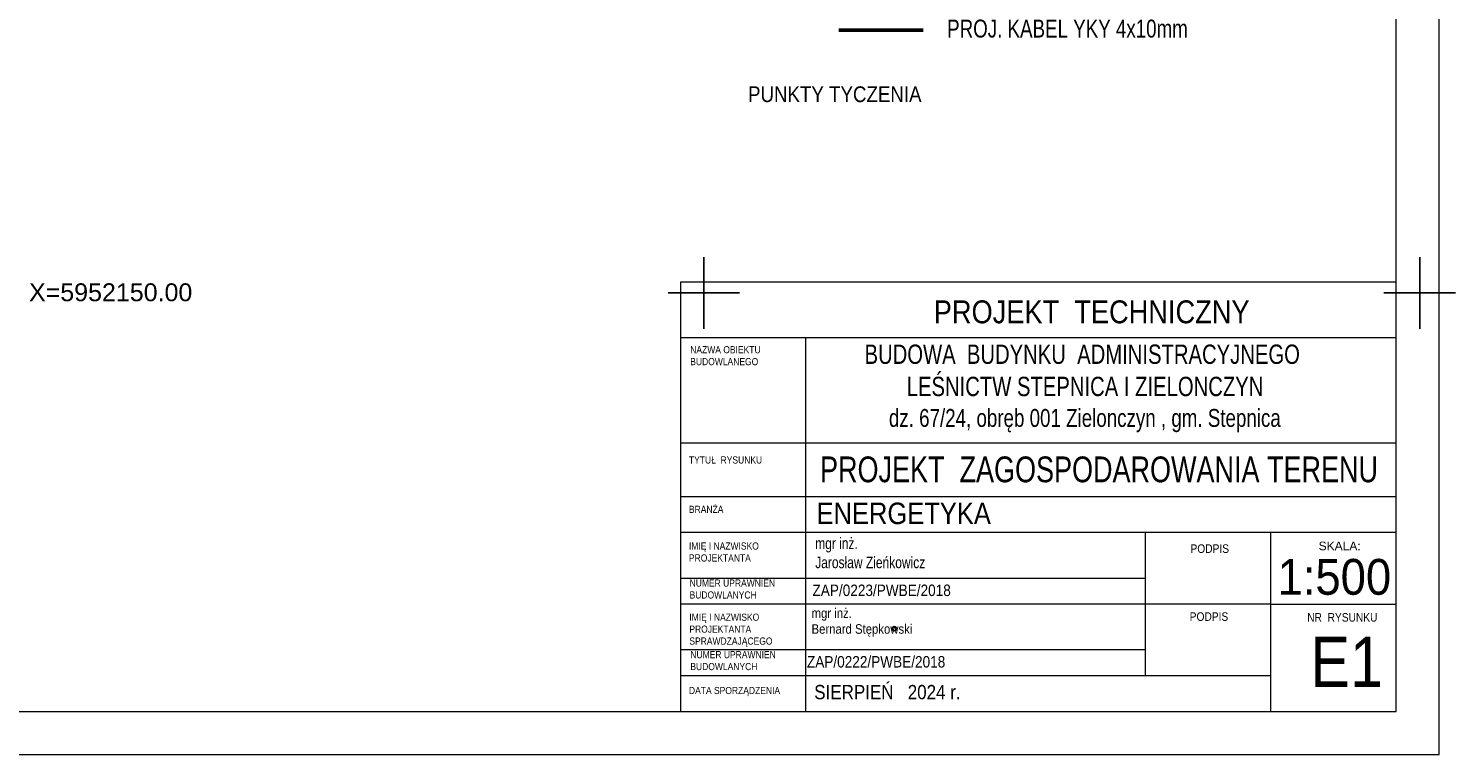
# Model space of a CAD drawing. Extents: x 5477991 to 5478204, y 5952118 to 5952269.
# Tile 2 of 9: x 5478103 to 5478202, y 5952118 to 5952168. Entities that reach past the tile are written whole.
import ezdxf
from ezdxf.enums import TextEntityAlignment as Align

# ---------------------------------------------------------------- set-up
doc = ezdxf.new("R2010")
doc.units = 0
doc.header["$LTSCALE"] = 0.5
doc.header["$PDMODE"] = 33
doc.header["$PDSIZE"] = 0.3
doc.layers.get('0').update_dxf_attribs({"color": 251})
for name, color, linetype, lineweight in [('--tabelka rysunku', 7, 'Continuous', 0), ('IE-zewnętrzne _wsp', 1, 'Continuous', 0), ('IE_zewn', 1, 'Continuous', 50)]:
    doc.layers.add(name, color=color, linetype=linetype, lineweight=lineweight)
doc.layers.add('PARSI', color=7, linetype='Continuous')
doc.layers.add('Wymiarowanie', color=7, linetype='Continuous')
doc.styles.add('1-500', font='arial.ttf', dxfattribs={"width": 0.75, "height": 1.25})
doc.styles.add('Arial narrow', font='arial.ttf', dxfattribs={"width": 0.85})
doc.styles.add('MZSK', font='Arial.ttf', dxfattribs={"width": 0.9, "height": 0.75})
doc.styles.get("Standard").update_dxf_attribs({"font": 'arial.ttf', "width": 0.9})
doc.styles.add('STYL-1', font='arial.ttf', dxfattribs={"width": 0.75})

# ---------------------------------------------------------------- blocks, each defined once
blk = doc.blocks.new('mzsk')
at = {"layer": 'PARSI', "color": 0}
for p, q in [((0, -5), (0, 5)), ((5, 0), (-5, 0))]:
    blk.add_line(p, q, dxfattribs=at)

msp = doc.modelspace()

# ---------------------------------------------------------------- linework, layer by layer
at = {"layer": '--tabelka rysunku', "linetype": 'Continuous'}
for p, q in [((5478198.358, 5952146.855), (5478148.358, 5952146.855)), ((5478157.108, 5952146.855), (5478157.108, 5952120.761)), ((5478198.358, 5952139.511), (5478148.358, 5952139.511)), ((5478198.358, 5952139.511), (5478148.358, 5952139.511)), ((5478198.358, 5952135.761), (5478148.358, 5952135.761)), ((5478198.358, 5952133.261), (5478148.358, 5952133.261)), ((5478180.858, 5952123.261), (5478180.858, 5952133.261)), ((5478189.608, 5952120.761), (5478189.608, 5952133.261)), ((5478180.858, 5952130.061), (5478148.358, 5952130.061)), ((5478189.608, 5952128.261), (5478148.358, 5952128.261)), ((5478189.608, 5952128.261), (5478198.358, 5952128.261)), ((5478180.858, 5952125.061), (5478148.358, 5952125.061)), ((5478189.608, 5952123.261), (5478148.358, 5952123.261))]:
    msp.add_line(p, q, dxfattribs=at)
for points in [[(5477991.358, 5952117.761), (5478201.358, 5952117.761), (5478201.358, 5952266.261), (5477991.358, 5952266.261)], [(5478003.358, 5952120.761), (5478198.358, 5952120.761), (5478198.358, 5952263.261), (5478003.358, 5952263.261)], [(5478148.358, 5952120.761), (5478198.358, 5952120.761), (5478198.358, 5952150.761), (5478148.358, 5952150.761)]]:
    msp.add_lwpolyline(points, close=True, dxfattribs=at)
msp.add_point((5478163.298, 5952126.55))
at = {"layer": 'IE_zewn', "flags": 128}
msp.add_lwpolyline([(5478159.422, 5952168.364), (5478165.311, 5952168.364)], dxfattribs=at)

# ---------------------------------------------------------------- block references
at = {"layer": 'PARSI', "xscale": 0.5, "yscale": 0.5, "zscale": 0.5}
for p in [(5478150, 5952150), (5478200, 5952150)]:
    msp.add_blockref('mzsk', p, dxfattribs=at)

# ---------------------------------------------------------------- texts
at = {"layer": '--tabelka rysunku', "style": 'Arial narrow'}
msp.add_text('SKALA:', height=0.6, dxfattribs=at).set_placement((5478192.944, 5952132.628), align=Align.TOP_LEFT)
at = {"layer": '--tabelka rysunku', "style": 'Arial narrow', "width": 0.908571}
msp.add_text('1:500', height=2.5, dxfattribs=at).set_placement((5478190.071, 5952131.418), align=Align.TOP_LEFT)
at = {"layer": '--tabelka rysunku', "ltscale": 35, "attachment_point": 2}
for s, insert, char_height, width, style in [('PROJEKT  TECHNICZNY', (5478177.089, 5952149.482), 1.6, 62.79822, 'Arial narrow'), ('{\\W0.75;PROJEKT  ZAGOSPODAROWANIA TERENU}', (5478177.603, 5952138.577), 1.8, 58.93762, 'STYL-1'), ('\\pxql;ENERGETYKA', (5478189.274, 5952135.354), 1.5, 62.79822, 'Arial narrow')]:
    msp.add_mtext(s, dxfattribs=dict(at, insert=insert, char_height=char_height, width=width, style=style))
at = {"layer": '--tabelka rysunku'}
for s, insert, char_height, width, attachment_point, style in [('NAZWA OBIEKTU\\PBUDOWLANEGO', (5478149.051, 5952146.287), 0.5, 27.71764, 1, 'Arial narrow'), ('{\\H0.75x;BUDOWA  BUDYNKU  ADMINISTRACYJNEGO\\P LEŚNICTW STEPNICA I ZIELONCZYN\\P\\H0.9259x; dz. 67/24, obręb 001 Zielonczyn , gm. Stepnica}', (5478176.43, 5952146.396), 1.8, 1194.58312, 2, '1-500'), ('TYTUŁ  RYSUNKU', (5478148.96, 5952138.584), 0.5, 27.71764, 1, 'Arial narrow'), ('BRANŻA', (5478148.96, 5952135.134), 0.5, 27.71764, 1, 'Arial narrow'), ('IMIĘ I NAZWISKO \\PPROJEKTANTA', (5478148.96, 5952132.573), 0.5, 27.71764, 1, 'Arial narrow'), ('PODPIS ', (5478183.993, 5952132.439), 0.6, 27.71764, 1, 'Arial narrow'), ('NUMER UPRAWNIEŃ \\PBUDOWLANYCH', (5478149.005, 5952129.987), 0.5, 27.71764, 1, 'Arial narrow'), ('\\PZAP/0223/PWBE/2018', (5478157.589, 5952130.963), 0.8, 27.71764, 1, 'Arial narrow'), ('{\\H0.8333x;mgr inż.\\PBernard Stępkowski}   \\P    ', (5478157.524, 5952127.972), 0.8, 21.98918, 1, 'Arial narrow'), ('IMIĘ I NAZWISKO \\PPROJEKTANTA\\PSPRAWDZAJĄCEGO', (5478148.989, 5952127.6), 0.5, 27.71764, 1, 'Arial narrow'), ('PODPIS  ', (5478183.937, 5952127.694), 0.6, 27.71764, 1, 'Arial narrow'), ('NR  RYSUNKU', (5478192.143, 5952127.64), 0.6, 7.21461, 1, 'Arial narrow'), ('NUMER UPRAWNIEŃ \\PBUDOWLANYCH', (5478149.057, 5952124.985), 0.5, 27.71764, 1, 'Arial narrow'), ('E1', (5478192.36, 5952125.979), 3.5, 6.50967, 1, 'Arial narrow'), ('ZAP/0222/PWBE/2018\\P       ', (5478157.201, 5952124.635), 0.8, 21.98918, 1, 'Arial narrow'), ('DATA SPORZĄDZENIA', (5478148.96, 5952122.479), 0.5, 27.71764, 1, 'Arial narrow'), ('SIERPIEŃ   2024 r.', (5478157.708, 5952122.618), 1, 27.71764, 1, 'Arial narrow')]:
    msp.add_mtext(s, dxfattribs=dict(at, insert=insert, char_height=char_height, width=width, attachment_point=attachment_point, style=style))
at = {"layer": '--tabelka rysunku', "insert": (5478157.779, 5952132.909), "char_height": 0.8, "width": 27.71764, "attachment_point": 1}
for s in ['{\\fArial|b0|i0|c238|p34;\\W0.75;mgr\\Frodzlin.shx|c238; \\fArial|b0|i0|c238|p34;inż.\\PJarosław Zieńkowicz}', '{\\fArial|b0|i0|c238|p34;\\W0.75;mgr\\Frodzlin.shx|c238; \\fArial|b0|i0|c238|p34;inż']:
    msp.add_mtext(s, dxfattribs=at)
at = {"color": 7, "linetype": 'ByBlock', "insert": (5478153.087, 5952164.434), "char_height": 1.1, "width": 19.35896, "attachment_point": 1, "style": 'Arial narrow'}
msp.add_mtext('PUNKTY TYCZENIA ', dxfattribs=at)
at = {"layer": 'IE-zewnętrzne _wsp', "insert": (5478166.993, 5952169.095), "char_height": 1.25, "width": 30.9482, "attachment_point": 1, "style": 'STYL-1'}
msp.add_mtext('PROJ. KABEL YKY 4x10mm', dxfattribs=at)
at = {"layer": 'Wymiarowanie', "style": 'MZSK'}
msp.add_text('X=5952150.00', height=1.25, dxfattribs=at).set_placement((5478102.863, 5952149.048), align=Align.BOTTOM_LEFT)

doc.saveas('drawing.dxf')
